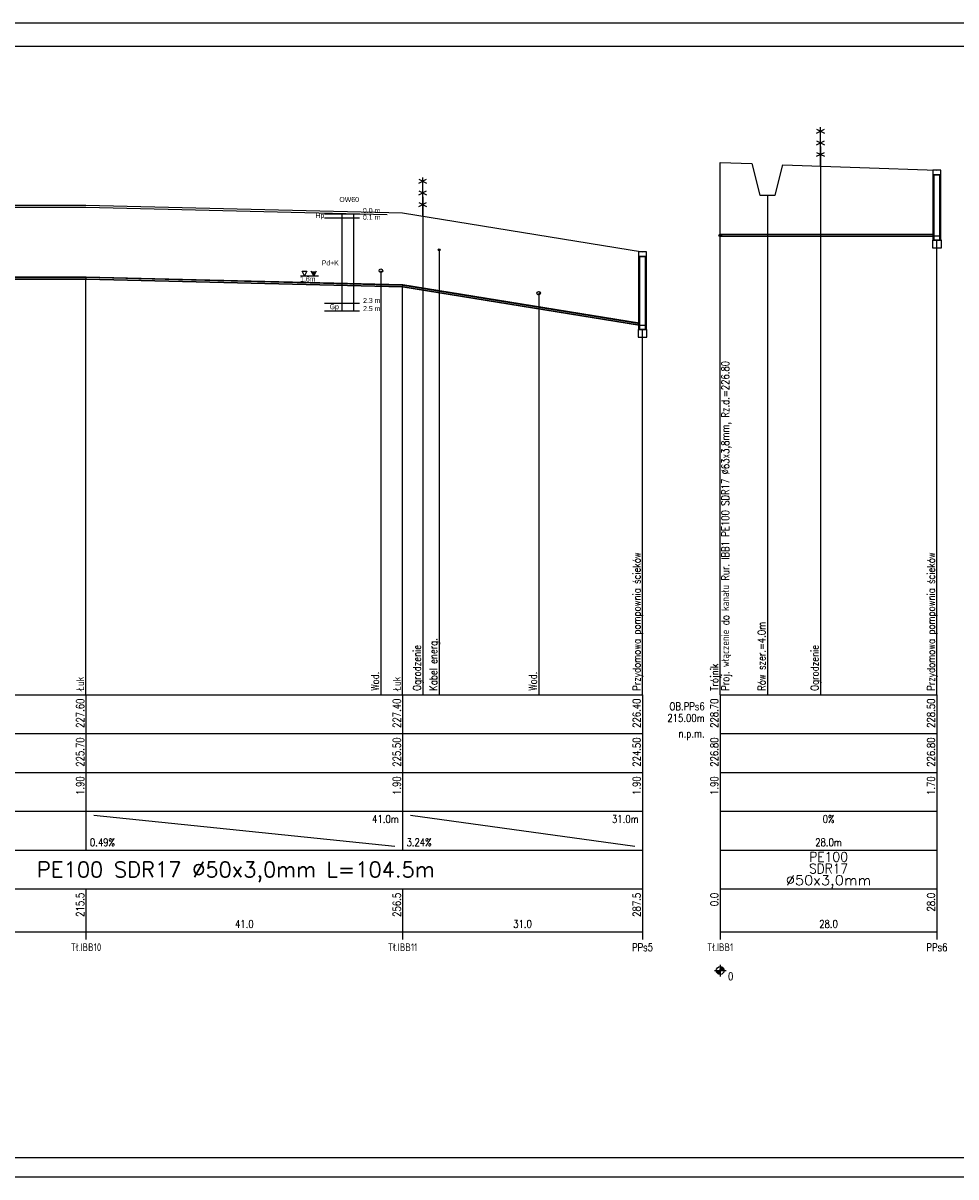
# Model space of a CAD drawing. Header units: metres. Extents: x -25 to 2175, y -3394 to -342.
# Tile 9 of 52: x 778 to 1019, y -3394 to -3097. Entities that reach past the tile are written whole.
import ezdxf
from ezdxf.enums import TextEntityAlignment as Align

# ---------------------------------------------------------------- set-up
doc = ezdxf.new("R2010")
doc.units = ezdxf.units.M
doc.header["$LTSCALE"] = 0.2
doc.layers.get('0').update_dxf_attribs({"color": 8, "linetype": 'CONTINUOUS'})
for name, color, linetype in [('gleba', 20, 'CONTINUOUS'), ('Linie_tabeli', 7, 'CONTINUOUS'), ('Pomocnicza', 1, 'CONTINUOUS'), ('Pompownia_P8_Liczby', 7, 'CONTINUOUS'), ('Pompownia_P8_Linie_opisowe', 7, 'CONTINUOUS'), ('Pompownia_P8_Linie_tabeli', 7, 'CONTINUOUS'), ('Pompownia_P8_Odcinki', 7, 'CONTINUOUS'), ('Pompownia_P8_Opis_PZ', 7, 'CONTINUOUS'), ('Pompownia_P8_Opis_uzbr_n', 7, 'CONTINUOUS'), ('Pompownia_P8_Opis_wl', 7, 'CONTINUOUS'), ('Pompownia_P8_Teren_istn', 3, 'CONTINUOUS'), ('Pompownia_P8_Uzbr_nadz', 7, 'CONTINUOUS'), ('Pompownia_P8_Uzbr_podz', 7, 'CONTINUOUS'), ('Pompownia_P8_Wezly', 7, 'CONTINUOUS'), ('warstwa_nr_0', 8, 'CONTINUOUS')]:
    doc.layers.add(name, color=color, linetype=linetype)
doc.styles.get("Standard").update_dxf_attribs({"font": 'simplex.shx'})

msp = doc.modelspace()

# ---------------------------------------------------------------- hatches: boundary and pattern name
msp.add_hatch(color=256).paths.add_polyline_path([(853.81, -3160.55), (852.57, -3160.55), (853.19, -3161.76)])

# ---------------------------------------------------------------- linework, layer by layer
for p, q in [((850.84, -3161.76), (850.21, -3160.55)), ((851.46, -3160.55), (850.84, -3161.76)), ((853.19, -3161.76), (852.57, -3160.55)), ((853.81, -3160.55), (853.19, -3161.76))]:
    msp.add_line(p, q)
msp.add_lwpolyline([(850.21, -3160.55), (851.46, -3160.55)])
at = {"layer": 'Linie_tabeli'}
for p, q in [((856.01, -3145.76), (865.01, -3145.76)), ((856.01, -3146.76), (865.01, -3146.76)), ((849.8, -3161.76), (854.25, -3161.76)), ((849.8, -3161.76), (854.25, -3161.76)), ((849.96, -3161.76), (854.41, -3161.76)), ((856.01, -3168.76), (865.01, -3168.76)), ((856.01, -3170.76), (865.01, -3170.76))]:
    msp.add_line(p, q, dxfattribs=at)
msp.add_lwpolyline([(0.29, -3388.66), (2169.29, -3388.66), (2169.29, -3102.66), (0.29, -3102.66)], close=True, dxfattribs=at)
at = {"layer": 'Pomocnicza'}
for points in [[(860.46, -3145.76), (860.46, -3170.76)], [(863.46, -3145.76), (863.46, -3165.76)], [(863.46, -3145.76), (863.46, -3170.76)]]:
    msp.add_lwpolyline(points, dxfattribs=at)
at = {"layer": 'Pompownia_P8_Liczby'}
for p, q in [((956.34, -3340.54), (959.34, -3340.54)), ((956.84, -3340.61), (958.84, -3340.47)), ((956.85, -3340.68), (958.83, -3340.4)), ((956.86, -3340.75), (958.82, -3340.33)), ((956.88, -3340.81), (958.8, -3340.26)), ((956.9, -3340.88), (958.78, -3340.2)), ((956.93, -3340.94), (958.75, -3340.13)), ((956.96, -3341.01), (958.72, -3340.07)), ((956.99, -3341.07), (958.69, -3340.01)), ((957.03, -3341.12), (958.65, -3339.95)), ((957.07, -3341.18), (958.61, -3339.89)), ((957.12, -3341.23), (958.56, -3339.84)), ((957.17, -3341.28), (958.51, -3339.79)), ((957.23, -3341.33), (958.46, -3339.75)), ((957.28, -3341.37), (958.4, -3339.71)), ((957.34, -3341.4), (958.34, -3339.67)), ((957.4, -3341.44), (958.28, -3339.64)), ((957.47, -3341.46), (958.22, -3339.61)), ((957.53, -3341.49), (958.15, -3339.59)), ((957.6, -3341.51), (958.08, -3339.57)), ((957.67, -3341.52), (958.01, -3339.55)), ((957.74, -3341.53), (957.95, -3339.54)), ((957.81, -3341.54), (957.88, -3339.54)), ((957.84, -3339.04), (957.84, -3342.04))]:
    msp.add_line(p, q, dxfattribs=at)
msp.add_circle((957.84, -3340.54), 1, dxfattribs=at)
at = {"layer": 'Pompownia_P8_Linie_opisowe'}
for p, q in [((983.66, -3128.46), (983.66, -3269.54)), ((881.27, -3141.38), (881.27, -3269.54)), ((970, -3140.97), (970, -3269.54)), ((885.47, -3155.06), (885.47, -3269.54)), ((870.49, -3160.4), (870.49, -3269.54)), ((911.11, -3166.21), (911.11, -3269.54))]:
    msp.add_line(p, q, dxfattribs=at)
at = {"layer": 'Pompownia_P8_Linie_tabeli'}
for p, q in [((363.27, -3269.54), (937.84, -3269.54)), ((794.57, -3269.54), (794.57, -3299.54)), ((876.09, -3269.54), (876.09, -3299.54)), ((937.84, -3269.54), (937.84, -3299.54)), ((937.84, -3269.54), (937.84, -3330.54)), ((957.84, -3269.54), (1013.62, -3269.54)), ((957.84, -3269.54), (957.84, -3299.54)), ((957.84, -3269.54), (957.84, -3330.54)), ((1013.62, -3269.54), (1013.62, -3299.54)), ((1013.62, -3269.54), (1013.62, -3330.54)), ((363.27, -3279.54), (937.84, -3279.54)), ((957.84, -3279.54), (1013.62, -3279.54)), ((363.27, -3289.54), (937.84, -3289.54)), ((957.84, -3289.54), (1013.62, -3289.54)), ((363.27, -3299.54), (937.84, -3299.54)), ((794.57, -3299.54), (794.57, -3309.54)), ((876.09, -3299.54), (876.09, -3309.54)), ((876.09, -3299.54), (876.09, -3309.54)), ((937.84, -3299.54), (937.84, -3309.54)), ((957.84, -3299.54), (1013.62, -3299.54)), ((957.84, -3299.54), (957.84, -3309.54)), ((1013.62, -3299.54), (1013.62, -3309.54)), ((796.57, -3300.54), (874.09, -3308.54)), ((878.09, -3300.54), (935.84, -3308.54)), ((363.27, -3309.54), (937.84, -3309.54)), ((937.84, -3309.54), (937.84, -3319.54)), ((957.84, -3309.54), (1013.62, -3309.54)), ((1013.62, -3309.54), (1013.62, -3319.54)), ((363.27, -3319.54), (937.84, -3319.54)), ((794.57, -3319.54), (794.57, -3332.54)), ((876.09, -3319.54), (876.09, -3332.54)), ((937.84, -3319.54), (937.84, -3332.54)), ((957.84, -3319.54), (1013.62, -3319.54)), ((957.84, -3319.54), (957.84, -3332.54)), ((1013.62, -3319.54), (1013.62, -3332.54)), ((363.27, -3330.54), (937.84, -3330.54)), ((957.84, -3330.54), (1013.62, -3330.54))]:
    msp.add_line(p, q, dxfattribs=at)
for points in [[(957.84, -3269.54), (957.84, -3132.54)], [(1013.62, -3269.54), (1013.62, -3152.54)], [(794.57, -3269.54), (794.57, -3162.54)], [(876.09, -3269.54), (876.09, -3164.54)], [(937.84, -3269.54), (937.84, -3175.54)]]:
    msp.add_lwpolyline(points, dxfattribs=at)
at = {"layer": 'Pompownia_P8_Odcinki'}
for points in [[(957.87, -3151.1), (1012.82, -3151.1), (1012.82, -3151.07), (957.87, -3151.07)], [(957.87, -3151.54), (1012.82, -3151.54), (1012.82, -3151.57), (957.87, -3151.57)], [(728.45, -3162.1), (794.53, -3162.1), (794.53, -3162.07), (728.45, -3162.07)], [(728.45, -3162.54), (794.53, -3162.54), (794.53, -3162.57), (728.45, -3162.57)], [(794.62, -3162.1), (876.04, -3164.1), (876.04, -3164.07), (794.62, -3162.07)], [(794.62, -3162.54), (876.04, -3164.54), (876.04, -3164.57), (794.62, -3162.57)], [(876.13, -3164.1), (937.04, -3173.97), (937.04, -3173.94), (876.13, -3164.07)], [(876.13, -3164.54), (937.04, -3174.41), (937.04, -3174.44), (876.13, -3164.57)]]:
    msp.add_lwpolyline(points, close=True, dxfattribs=at)
at = {"layer": 'Pompownia_P8_Opis_wl'}
for radius in [0.315, 0.257]:
    msp.add_circle((957.84, -3151.28), radius, dxfattribs=at)
at = {"layer": 'Pompownia_P8_Teren_istn'}
for points in [[(363.27, -3130.54), (427.67, -3132.54), (457.07, -3133.54), (500.07, -3135.54), (524.06, -3134.54), (529.61, -3136.67), (530.61, -3141.45), (532.61, -3141.45), (533.61, -3138.22), (537.03, -3139.54), (557.8, -3139.54), (605.31, -3139.54), (694.94, -3143.54), (728.45, -3143.54), (794.57, -3143.54), (876.09, -3145.54), (937.84, -3155.54)], [(957.84, -3132.54), (966, -3132.83), (968, -3140.97), (972, -3140.97), (974, -3133.12), (1013.62, -3134.54)]]:
    msp.add_lwpolyline(points, dxfattribs=at)
at = {"layer": 'Pompownia_P8_Uzbr_nadz'}
for p, q in [((982.66, -3124.96), (984.66, -3123.96)), ((982.66, -3123.96), (984.66, -3124.96)), ((983.66, -3133.46), (983.66, -3123.46)), ((982.66, -3127.96), (984.66, -3126.96)), ((982.66, -3126.96), (984.66, -3127.96)), ((982.66, -3130.96), (984.66, -3129.96)), ((982.66, -3129.96), (984.66, -3130.96)), ((880.27, -3137.88), (882.27, -3136.88)), ((880.27, -3136.88), (882.27, -3137.88)), ((881.27, -3146.38), (881.27, -3136.38)), ((880.27, -3140.88), (882.27, -3139.88)), ((880.27, -3139.88), (882.27, -3140.88)), ((880.27, -3143.88), (882.27, -3142.88)), ((880.27, -3142.88), (882.27, -3143.88))]:
    msp.add_line(p, q, dxfattribs=at)
msp.add_lwpolyline([(592.11, -3140.04), (605.31, -3140.04), (694.94, -3144.04), (728.45, -3144.04), (794.57, -3144.04), (872.11, -3145.94)], dxfattribs=at)
at = {"layer": 'Pompownia_P8_Uzbr_podz'}
for centre, radius in [((885.47, -3155.06), 0.25), ((870.49, -3160.4), 0.472), ((870.49, -3160.4), 0.45), ((911.11, -3166.21), 0.472), ((911.11, -3166.21), 0.45)]:
    msp.add_circle(centre, radius, dxfattribs=at)
at = {"layer": 'Pompownia_P8_Wezly'}
for p, q in [((794.57, -3162.07), (794.53, -3162.07)), ((794.53, -3162.07), (794.53, -3162.57)), ((794.57, -3162.1), (794.53, -3162.1)), ((794.53, -3162.54), (794.57, -3162.54)), ((794.53, -3162.57), (794.57, -3162.57)), ((794.62, -3162.07), (794.57, -3162.07)), ((794.62, -3162.1), (794.57, -3162.1)), ((794.57, -3162.54), (794.62, -3162.54)), ((794.57, -3162.57), (794.62, -3162.57)), ((794.62, -3162.57), (794.62, -3162.07)), ((876.09, -3164.07), (876.04, -3164.07)), ((876.04, -3164.07), (876.04, -3164.57)), ((876.09, -3164.1), (876.04, -3164.1)), ((876.04, -3164.54), (876.09, -3164.54)), ((876.04, -3164.57), (876.09, -3164.57)), ((876.13, -3164.07), (876.09, -3164.07)), ((876.13, -3164.1), (876.09, -3164.1)), ((876.09, -3164.54), (876.13, -3164.54)), ((876.09, -3164.57), (876.13, -3164.57)), ((876.13, -3164.57), (876.13, -3164.07))]:
    msp.add_line(p, q, dxfattribs=at)
for points in [[(1012.62, -3135.74), (1014.62, -3135.74), (1014.62, -3134.54), (1012.62, -3134.54)], [(1012.62, -3152.54), (1014.62, -3152.54), (1014.62, -3135.74), (1012.62, -3135.74)], [(1012.82, -3152.54), (1014.42, -3152.54), (1014.42, -3135.74), (1012.82, -3135.74)], [(1012.47, -3154.54), (1014.77, -3154.54), (1014.77, -3152.54), (1012.47, -3152.54)], [(1012.82, -3152.54), (1014.42, -3152.54), (1014.42, -3151.54), (1012.82, -3151.54)], [(936.84, -3156.74), (938.84, -3156.74), (938.84, -3155.54), (936.84, -3155.54)], [(936.84, -3175.54), (938.84, -3175.54), (938.84, -3156.74), (936.84, -3156.74)], [(937.04, -3175.54), (938.64, -3175.54), (938.64, -3156.74), (937.04, -3156.74)], [(937.04, -3175.54), (938.64, -3175.54), (938.64, -3174.54), (937.04, -3174.54)], [(936.69, -3177.54), (938.99, -3177.54), (938.99, -3175.54), (936.69, -3175.54)]]:
    msp.add_lwpolyline(points, close=True, dxfattribs=at)
at = {"layer": 'warstwa_nr_0'}
msp.add_lwpolyline([(-24.71, -3393.66), (2175.29, -3393.66), (2175.29, -3096.66), (-24.71, -3096.66)], close=True, dxfattribs=at)

# ---------------------------------------------------------------- texts
at = {"char_height": 1.3, "attachment_point": 1}
for s, insert, width in [('{\\fArial Narrow|b0|i0|c238|p0;\\POW60}', (859.8, -3139.25), 11.4659), ('{\\FArial Narrow|c0;0.0 m}', (865.86, -3144.27), 8.0951), ('{\\fArial Narrow|b0|i0|c238|p0;0.1 m}', (865.86, -3146), 8.3702), ('{\\fArial Narrow|b0|i0|c238|p0;1.6m}', (849.69, -3161.9), 5.2327), ('{\\fArial Narrow|b0|i0|c238|p0;2.3 m}', (865.91, -3167.41), 8.3702), ('{\\fArial Narrow|b0|i0|c238|p0;2.5 m}', (865.91, -3169.5), 8.3702)]:
    msp.add_mtext(s, dxfattribs=dict(at, insert=insert, width=width))
at = {"layer": 'gleba', "char_height": 1.3, "width": 11.5025, "attachment_point": 3}
for s, insert in [('{\\fArial Narrow|b0|i0|c238|p34;Hp}', (855.92, -3145.51)), ('{\\fArial Narrow|b0|i0|c238|p0;Pd+K}', (859.67, -3157.74)), ('{\\fArial Narrow|b0|i0|c238|p0;Gp}', (859.67, -3169.02))]:
    msp.add_mtext(s, dxfattribs=dict(at, insert=insert))
at = {"layer": 'Pompownia_P8_Liczby', "width": 0.8}
for s, p in [('227.60', (794.07, -3270.54)), ('227.40', (875.59, -3270.54)), ('226.40', (937.34, -3270.54)), ('228.70', (957.34, -3270.54)), ('228.50', (1013.12, -3270.54)), ('225.70', (794.07, -3280.54)), ('225.50', (875.59, -3280.54)), ('224.50', (937.34, -3280.54)), ('226.80', (957.34, -3280.54)), ('226.80', (1013.12, -3280.54)), ('1.90', (794.07, -3290.54)), ('1.90', (875.59, -3290.54)), ('1.90', (937.34, -3290.54)), ('1.90', (957.34, -3290.54)), ('1.70', (1013.12, -3290.54)), ('215.5', (794.07, -3320.54)), ('256.5', (875.59, -3320.54)), ('287.5', (937.34, -3320.54)), ('0.0', (957.34, -3320.54)), ('28.0', (1013.12, -3320.54))]:
    msp.add_text(s, height=2, rotation=90, dxfattribs=at).set_placement(p, align=Align.RIGHT)
for s, p in [('41.0m', (875.09, -3302.54)), ('31.0m', (936.84, -3302.54))]:
    msp.add_text(s, height=2, dxfattribs=at).set_placement(p, align=Align.RIGHT)
for s, p in [('0%', (985.73, -3302.54)), ('28.0m', (985.73, -3308.54)), ('41.0', (835.33, -3329.54)), ('31.0', (906.96, -3329.54)), ('28.0', (985.73, -3329.54)), ('Tł.IBB10', (794.57, -3335.54)), ('Tł.IBB11', (876.09, -3335.54)), ('PPs5', (937.84, -3335.54)), ('Tł.IBB1', (957.84, -3335.54)), ('PPs6', (1013.62, -3335.54))]:
    msp.add_text(s, height=2, dxfattribs=at).set_placement(p, align=Align.CENTER)
for s, p in [('0.49%', (795.57, -3308.54)), ('3.24%', (877.09, -3308.54)), ('0', (959.84, -3343.04))]:
    msp.add_text(s, height=2, dxfattribs=at).set_placement(p)
at = {"layer": 'Pompownia_P8_Liczby'}
for s, height, width, p, p2 in [('PE100', 2.5, 0.933333, (980.73, -3312.54), (990.73, -3312.54)), ('PE100 SDR17 %%c50x3,0mm L=104.5m', 4, 0.914286, (781.95, -3316.54), (884.35, -3316.54)), ('SDR17', 2.5, 0.913043, (980.73, -3315.54), (990.73, -3315.54)), ('%%c50x3,0mm', 2.5, 1.038202, (974.73, -3318.54), (996.73, -3318.54))]:
    msp.add_text(s, height=height, dxfattribs=dict(at, width=width)).set_placement(p, p2, align=Align.FIT)
at = {"layer": 'Pompownia_P8_Linie_tabeli', "width": 0.8}
for s, p in [('OB.PPs6', (953.84, -3273.54)), ('215.00m', (953.84, -3276.54)), ('n.p.m.', (953.84, -3280.54))]:
    msp.add_text(s, height=2, dxfattribs=at).set_placement(p, align=Align.RIGHT)
at = {"layer": 'Pompownia_P8_Opis_PZ', "width": 0.8}
for s, p in [('Przydomowa pompownia ścieków', (937.34, -3268.54)), ('Przydomowa pompownia ścieków', (1013.12, -3268.54)), ('Łuk', (794.07, -3268.54)), ('Łuk', (875.59, -3268.54)), ('Trójnik', (957.34, -3268.54))]:
    msp.add_text(s, height=2, rotation=90, dxfattribs=at).set_placement(p)
at = {"layer": 'Pompownia_P8_Opis_uzbr_n', "width": 0.8}
for s, p in [('Rów szer.=4.0m', (969.5, -3268.54)), ('Ogrodzenie', (880.77, -3268.54)), ('Kabel energ.', (884.97, -3268.54)), ('Ogrodzenie', (983.16, -3268.54)), ('Wod.', (869.99, -3268.54)), ('Wod.', (910.61, -3268.54))]:
    msp.add_text(s, height=2, rotation=90, dxfattribs=at).set_placement(p)
at = {"layer": 'Pompownia_P8_Opis_wl', "width": 0.8}
msp.add_text('Proj. włączenie do kanału Rur. IBB1 PE100 SDR17 %%c63x3,8mm, Rz.d.=226.80', height=2, rotation=90, dxfattribs=at).set_placement((960.14, -3268.54))

doc.saveas('drawing.dxf')
